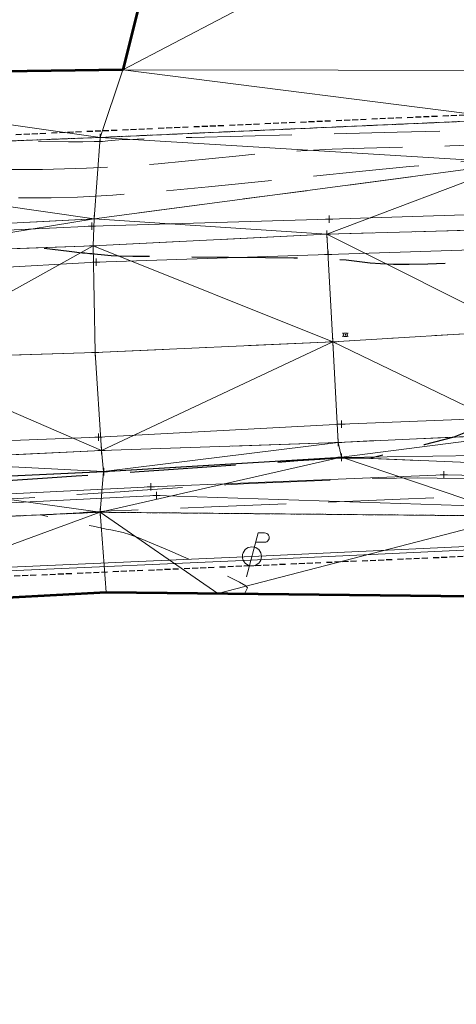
# Model space of a CAD drawing. Extents: x 2312693 to 2320081, y 680305 to 681656.
# Tile 14 of 37: x 2316861 to 2316921, y 680994 to 681128. Entities that reach past the tile are written whole.
import ezdxf

# ---------------------------------------------------------------- set-up
doc = ezdxf.new("R2010")
doc.units = 0
doc.header["$MEASUREMENT"] = 0
for name, pattern in [('CENTER LINE DOUBLE SOLID', [0]), ('DGN Style 2', [14.384927, 8.630956, -5.753971]), ('DGN Style 3', [20.138898, 14.384927, -5.753971]), ('DGN Style 4', [23.030268, 11.507942, -5.753971, 0.014385, -5.753971]), ('foex', [0]), ('gasex', [0]), ('grltex', [0]), ('grrtex', [0]), ('ohelecex', [0]), ('ohteleex', [0]), ('rowex', [4.85, 0.8, -0.375, -0.375, 0.8, -0.3, 0.8, -0.3, 0.8, -0.3]), ('stream', [1.4, 0.7, -0.1, 0.1, -0.1, 0.1, -0.1, 0.1, -0.1])]:
    doc.linetypes.add(name, pattern=pattern)
for name, color, linetype, lineweight in [('DT_X_Contour_Major', 132, 'DGN Style 3', 30), ('DT_X_Contour_Minor', 136, 'DGN Style 3', 0), ('DT_X_Terrain_Ground_Line', 92, 'DGN Style 3', 13), ('DT_X_Triangles', 91, 'Continuous', 0), ('HY_X_Water_Edge', 133, 'stream', 0), ('PM_X_Cells', 7, 'Continuous', 0), ('PM_X_Cells (Construction)', 7, 'Continuous', 0), ('PM_X_CL_Double_Solid', 40, 'CENTER LINE DOUBLE SOLID', 0), ('PM_X_Transverse_Line', 7, 'Continuous', 0), ('PV_X_COP', 4, 'DGN Style 4', 0), ('PV_X_EOP', 7, 'DGN Style 3', 0), ('RD_X_GR_Lt', 97, 'grltex', 0), ('RD_X_GR_Rt', 97, 'grrtex', 0), ('RW_X_Fee_RW', 6, 'rowex', 30), ('SV_X_Top_of_Bank', 97, 'DGN Style 2', 0), ('UT_X_Electric_Cells', 1, 'Continuous', 0), ('UT_X_FO', 30, 'foex', 0), ('UT_X_Gas', 40, 'gasex', 0), ('UT_X_Overhead_Electric', 1, 'ohelecex', 0), ('UT_X_Overhead_Telecom', 30, 'ohteleex', 0)]:
    doc.layers.add(name, color=color, linetype=linetype, lineweight=lineweight)
doc.layers.add('SV_X_Shot_Marker (Construction)', color=40, linetype='Continuous', lineweight=0, transparency=0.5)
doc.layers.add('SV_X_Terrain_Boundary', color=7, linetype='Continuous', lineweight=53, plot=False)

# ---------------------------------------------------------------- blocks, each defined once
blk = doc.blocks.new('PMRM1_7')
at = {"layer": 'PM_X_Cells', "color": 52, "linetype": 'Continuous', "lineweight": 0}
for p, q in [((-0.39, 0.24), (-0.29, 0.24)), ((-0.22, 0.24), (-0.12, 0.24)), ((-0.05, 0.24), (0.05, 0.24)), ((0.12, 0.24), (0.22, 0.24)), ((0.29, 0.24), (0.39, 0.24)), ((-0.39, -0.24), (-0.29, -0.24)), ((-0.22, -0.24), (-0.12, -0.24)), ((-0.05, -0.24), (0.05, -0.24)), ((0.12, -0.24), (0.22, -0.24)), ((0.29, -0.24), (0.39, -0.24))]:
    blk.add_line(p, q, dxfattribs=at)
at = {"layer": 'PM_X_Cells', "color": 52, "linetype": 'Continuous', "lineweight": 0, "extrusion": (0, 0, -1)}
for start, end in [(121.9738, 137.9153), (145.1793, 161.1122), (168.3798, 191.6096), (222.0795, 238.0262), (198.8889, 214.8218)]:
    blk.add_arc((0.54, 0), 0.288, start, end, dxfattribs=at)
at = {"layer": 'PM_X_Cells', "color": 52, "linetype": 'Continuous', "lineweight": 0}
for start, end in [(168.3816, 191.6091), (145.1782, 161.1098), (121.9738, 137.9163), (198.8872, 214.8207), (222.0817, 238.0262)]:
    blk.add_arc((0.54, 0), 0.288, start, end, dxfattribs=at)
at = {"layer": 'PM_X_Cells (Construction)', "color": 52, "linetype": 'Continuous', "lineweight": 30}
blk.add_point((0, 0), dxfattribs=at)
blk = doc.blocks.new('SVPT_269')
at = {"layer": 'SV_X_Shot_Marker (Construction)', "transparency": 33554495}
for p, q in [((-0.025, 0), (0.025, 0)), ((0, 0.025), (0, -0.025))]:
    blk.add_line(p, q, dxfattribs=at)
blk.add_point((0, 0), dxfattribs=at)
blk = doc.blocks.new('SVPT_270')
at = {"layer": 'SV_X_Shot_Marker (Construction)', "transparency": 33554495}
for p, q in [((-0.025, 0), (0.025, 0)), ((0, 0.025), (0, -0.025))]:
    blk.add_line(p, q, dxfattribs=at)
blk.add_point((0, 0), dxfattribs=at)
blk = doc.blocks.new('SVPT_271')
at = {"layer": 'SV_X_Shot_Marker (Construction)', "transparency": 33554495}
for p, q in [((-0.025, 0), (0.025, 0)), ((0, 0.025), (0, -0.025))]:
    blk.add_line(p, q, dxfattribs=at)
blk.add_point((0, 0), dxfattribs=at)
blk = doc.blocks.new('SVPT_272')
at = {"layer": 'SV_X_Shot_Marker (Construction)', "transparency": 33554495}
for p, q in [((-0.025, 0), (0.025, 0)), ((0, 0.025), (0, -0.025))]:
    blk.add_line(p, q, dxfattribs=at)
blk.add_point((0, 0), dxfattribs=at)
blk = doc.blocks.new('SVPT_273')
at = {"layer": 'SV_X_Shot_Marker (Construction)', "transparency": 33554495}
for p, q in [((-0.025, 0), (0.025, 0)), ((0, 0.025), (0, -0.025))]:
    blk.add_line(p, q, dxfattribs=at)
blk.add_point((0, 0), dxfattribs=at)
blk = doc.blocks.new('SVPT_274')
at = {"layer": 'SV_X_Shot_Marker (Construction)', "transparency": 33554495}
for p, q in [((-0.025, 0), (0.025, 0)), ((0, 0.025), (0, -0.025))]:
    blk.add_line(p, q, dxfattribs=at)
blk.add_point((0, 0), dxfattribs=at)
blk = doc.blocks.new('SVPT_275')
at = {"layer": 'SV_X_Shot_Marker (Construction)', "transparency": 33554495}
for p, q in [((-0.025, 0), (0.025, 0)), ((0, 0.025), (0, -0.025))]:
    blk.add_line(p, q, dxfattribs=at)
blk.add_point((0, 0), dxfattribs=at)
blk = doc.blocks.new('SVPT_276')
at = {"layer": 'SV_X_Shot_Marker (Construction)', "transparency": 33554495}
for p, q in [((-0.025, 0), (0.025, 0)), ((0, 0.025), (0, -0.025))]:
    blk.add_line(p, q, dxfattribs=at)
blk.add_point((0, 0), dxfattribs=at)
blk = doc.blocks.new('SVPT_277')
at = {"layer": 'SV_X_Shot_Marker (Construction)', "transparency": 33554495}
for p, q in [((-0.025, 0), (0.025, 0)), ((0, 0.025), (0, -0.025))]:
    blk.add_line(p, q, dxfattribs=at)
blk.add_point((0, 0), dxfattribs=at)
blk = doc.blocks.new('SVPT_278')
at = {"layer": 'SV_X_Shot_Marker (Construction)', "transparency": 33554495}
for p, q in [((-0.025, 0), (0.025, 0)), ((0, 0.025), (0, -0.025))]:
    blk.add_line(p, q, dxfattribs=at)
blk.add_point((0, 0), dxfattribs=at)
blk = doc.blocks.new('SVPT_279')
at = {"layer": 'SV_X_Shot_Marker (Construction)', "transparency": 33554495}
for p, q in [((-0.025, 0), (0.025, 0)), ((0, 0.025), (0, -0.025))]:
    blk.add_line(p, q, dxfattribs=at)
blk.add_point((0, 0), dxfattribs=at)
blk = doc.blocks.new('SVPT_280')
at = {"layer": 'SV_X_Shot_Marker (Construction)', "transparency": 33554495}
for p, q in [((-0.025, 0), (0.025, 0)), ((0, 0.025), (0, -0.025))]:
    blk.add_line(p, q, dxfattribs=at)
blk.add_point((0, 0), dxfattribs=at)
blk = doc.blocks.new('SVPT_337')
at = {"layer": 'SV_X_Shot_Marker (Construction)', "transparency": 33554495}
for p, q in [((-0.025, 0), (0.025, 0)), ((0, 0.025), (0, -0.025))]:
    blk.add_line(p, q, dxfattribs=at)
blk.add_point((0, 0), dxfattribs=at)
blk = doc.blocks.new('SVPT_348')
at = {"layer": 'SV_X_Shot_Marker (Construction)', "transparency": 33554495}
for p, q in [((-0.025, 0), (0.025, 0)), ((0, 0.025), (0, -0.025))]:
    blk.add_line(p, q, dxfattribs=at)
blk.add_point((0, 0), dxfattribs=at)
blk = doc.blocks.new('SVPT_349')
at = {"layer": 'SV_X_Shot_Marker (Construction)', "transparency": 33554495}
for p, q in [((-0.025, 0), (0.025, 0)), ((0, 0.025), (0, -0.025))]:
    blk.add_line(p, q, dxfattribs=at)
blk.add_point((0, 0), dxfattribs=at)
blk = doc.blocks.new('SVPT_350')
at = {"layer": 'SV_X_Shot_Marker (Construction)', "transparency": 33554495}
for p, q in [((-0.025, 0), (0.025, 0)), ((0, 0.025), (0, -0.025))]:
    blk.add_line(p, q, dxfattribs=at)
blk.add_point((0, 0), dxfattribs=at)
blk = doc.blocks.new('SVPT_351')
at = {"layer": 'SV_X_Shot_Marker (Construction)', "transparency": 33554495}
for p, q in [((-0.025, 0), (0.025, 0)), ((0, 0.025), (0, -0.025))]:
    blk.add_line(p, q, dxfattribs=at)
blk.add_point((0, 0), dxfattribs=at)
blk = doc.blocks.new('SVPT_352')
at = {"layer": 'SV_X_Shot_Marker (Construction)', "transparency": 33554495}
for p, q in [((-0.025, 0), (0.025, 0)), ((0, 0.025), (0, -0.025))]:
    blk.add_line(p, q, dxfattribs=at)
blk.add_point((0, 0), dxfattribs=at)
blk = doc.blocks.new('SVPT_353')
at = {"layer": 'SV_X_Shot_Marker (Construction)', "transparency": 33554495}
for p, q in [((-0.025, 0), (0.025, 0)), ((0, 0.025), (0, -0.025))]:
    blk.add_line(p, q, dxfattribs=at)
blk.add_point((0, 0), dxfattribs=at)
blk = doc.blocks.new('SVPT_354')
at = {"layer": 'SV_X_Shot_Marker (Construction)', "transparency": 33554495}
for p, q in [((-0.025, 0), (0.025, 0)), ((0, 0.025), (0, -0.025))]:
    blk.add_line(p, q, dxfattribs=at)
blk.add_point((0, 0), dxfattribs=at)
blk = doc.blocks.new('SVPT_412')
at = {"layer": 'SV_X_Shot_Marker (Construction)', "transparency": 33554495}
for p, q in [((-0.025, 0), (0.025, 0)), ((0, 0.025), (0, -0.025))]:
    blk.add_line(p, q, dxfattribs=at)
blk.add_point((0, 0), dxfattribs=at)
blk = doc.blocks.new('PP_3')
at = {"layer": 'UT_X_Electric_Cells', "color": 1, "linetype": 'Continuous', "lineweight": 0}
for p, q in [((0.0428, 0.16), (-0.0375, -0.14)), ((0.0428, 0.16), (0.0853, 0.16)), ((0.0258, 0.0963), (0.0853, 0.0963))]:
    blk.add_line(p, q, dxfattribs=at)
blk.add_circle((0, 0), 0.065, dxfattribs=at)
at = {"layer": 'UT_X_Electric_Cells', "color": 1, "linetype": 'Continuous', "lineweight": 0, "extrusion": (0, 0, -1)}
blk.add_arc((-0.086, 0.1281), 0.0319, 88.8767, 271.1233, dxfattribs=at)
blk = doc.blocks.new('*U658', base_point=(2316970.99, 681325.16, 1161.56))
at = {"layer": 'DT_X_Contour_Major', "elevation": 1155, "flags": 128}
blk.add_lwpolyline([(2316737.14, 681114.73), (2316735.85, 681112.19), (2316735.59, 681111.6), (2316735.35, 681110.89), (2316735.13, 681110.08), (2316734.94, 681109.17), (2316734.47, 681106.58), (2316734.38, 681105.73), (2316734.49, 681105.11), (2316734.78, 681104.73), (2316735.26, 681104.59), (2316737.95, 681104.48), (2316743.87, 681103.68), (2316745.14, 681103.52), (2316746.4, 681103.35), (2316747.65, 681103.18), (2316748.9, 681103.02), (2316752.21, 681102.59), (2316753.61, 681102.41), (2316755.31, 681102.21), (2316757.33, 681101.98), (2316759.66, 681101.73), (2316766.29, 681101.02), (2316768.51, 681100.77), (2316770.19, 681100.58), (2316771.33, 681100.44), (2316771.93, 681100.35), (2316772.82, 681100.18), (2316773.41, 681100.11), (2316774.52, 681100.03), (2316776.15, 681099.95), (2316778.3, 681099.85), (2316784.71, 681099.57), (2316787.22, 681099.48), (2316789.93, 681099.42), (2316792.85, 681099.38), (2316795.98, 681099.37), (2316804.58, 681099.38), (2316808, 681099.39), (2316811.8, 681099.42), (2316815.97, 681099.46), (2316820.52, 681099.51), (2316842.66, 681099.8), (2316848.95, 681098.58), (2316850.37, 681098.34), (2316851.92, 681098.14), (2316853.61, 681097.98), (2316855.44, 681097.85), (2316864.28, 681097.36), (2316868.05, 681096.88), (2316868.78, 681096.79), (2316869.38, 681096.72), (2316869.84, 681096.67), (2316870.16, 681096.64), (2316870.84, 681096.59), (2316871.12, 681096.56), (2316871.47, 681096.53), (2316871.89, 681096.49), (2316872.38, 681096.45), (2316873.77, 681096.31), (2316874.76, 681096.26), (2316876.68, 681096.22), (2316879.55, 681096.18), (2316883.35, 681096.14), (2316894.75, 681096.04), (2316898.64, 681096), (2316901.77, 681095.92), (2316904.13, 681095.82), (2316905.74, 681095.69), (2316908.99, 681095.31), (2316910.4, 681095.19), (2316912.18, 681095.13), (2316914.32, 681095.12), (2316916.84, 681095.17), (2316924.04, 681095.38), (2316926.89, 681095.29), (2316930.05, 681094.84), (2316933.51, 681094.06), (2316937.28, 681092.92), (2316955.56, 681086.83), (2316948.29, 681081.57), (2316946.64, 681080.51), (2316944.8, 681079.57), (2316942.77, 681078.75), (2316940.55, 681078.06), (2316934.38, 681076.38), (2316932.28, 681075.8), (2316930.63, 681075.34), (2316929.42, 681074.98), (2316928.65, 681074.73), (2316927.18, 681074.22), (2316926.59, 681074.01), (2316925.93, 681073.77), (2316925.19, 681073.48), (2316924.37, 681073.16), (2316920.4, 681071.57), (2316916.36, 681070.5), (2316915.49, 681070.28), (2316914.63, 681070.06), (2316913.77, 681069.84), (2316912.91, 681069.63), (2316908.92, 681068.66), (2316906.43, 681068.71), (2316905.95, 681068.72), (2316905.57, 681068.72), (2316905.29, 681068.72), (2316905.12, 681068.72), (2316904.79, 681068.71), (2316904.08, 681068.66), (2316902.21, 681068.53), (2316899.17, 681068.32), (2316894.97, 681068.03), (2316882.22, 681067.15), (2316877.56, 681066.83), (2316873.15, 681066.52), (2316868.99, 681066.25), (2316865.07, 681065.99), (2316854.95, 681065.32), (2316851.43, 681065.09), (2316848.47, 681064.91), (2316846.07, 681064.76), (2316844.22, 681064.65), (2316840.03, 681064.41), (2316838.19, 681064.3), (2316835.79, 681064.16), (2316832.85, 681064), (2316829.37, 681063.79), (2316819.33, 681063.21), (2316815.73, 681063.01), (2316812.46, 681062.82), (2316809.51, 681062.64), (2316806.88, 681062.49), (2316800.32, 681062.1), (2316797.55, 681061.86), (2316794.16, 681061.44), (2316790.14, 681060.83), (2316785.51, 681060.04), (2316772.32, 681057.68), (2316767.86, 681056.89), (2316764.37, 681056.27), (2316761.86, 681055.83), (2316760.33, 681055.58), (2316756.57, 681054.97), (2316755.74, 681054.84), (2316755.05, 681054.73), (2316754.51, 681054.64), (2316752.32, 681054.28), (2316753.08, 681053.56), (2316753.18, 681053.21), (2316753.16, 681052.48), (2316753, 681051.38), (2316752.72, 681049.9), (2316751.12, 681042.08)], dxfattribs=at)
at = {"layer": 'DT_X_Contour_Minor', "flags": 128}
for points, elevation in [([(2316751.89, 681116.2), (2316751.67, 681115.76), (2316751.6, 681115.51), (2316751.47, 681114.93), (2316751.29, 681114.02), (2316751.06, 681112.78), (2316750.38, 681109.05), (2316750.22, 681107.82), (2316750.26, 681106.94), (2316750.5, 681106.4), (2316750.94, 681106.21), (2316753.43, 681106.1), (2316755.92, 681105.62), (2316757.16, 681105.5), (2316759.82, 681105.34), (2316763.88, 681105.13), (2316769.36, 681104.89), (2316785.86, 681104.18), (2316791.51, 681103.95), (2316796.1, 681103.78), (2316799.62, 681103.68), (2316802.08, 681103.65), (2316807.22, 681103.66), (2316809.66, 681103.67), (2316813.14, 681103.7), (2316817.64, 681103.75), (2316823.17, 681103.82), (2316839.3, 681104.03), (2316844.97, 681104.09), (2316849.89, 681104.14), (2316854.06, 681104.16), (2316857.47, 681104.16), (2316865.57, 681104.14), (2316869.19, 681104.23), (2316873.97, 681104.51), (2316879.92, 681104.99), (2316887.02, 681105.66), (2316907.53, 681107.72), (2316914.38, 681108.4), (2316919.51, 681108.89), (2316922.95, 681109.19), (2316924.69, 681109.31), (2316927.04, 681109.37), (2316927.92, 681109.41), (2316928.8, 681109.47), (2316929.67, 681109.57), (2316930.54, 681109.7), (2316934.56, 681110.35), (2316951.5, 681108.42), (2316954.83, 681108.07), (2316957.55, 681107.85), (2316959.68, 681107.75), (2316961.2, 681107.79), (2316964.45, 681108.05), (2316965.78, 681108.14), (2316967.32, 681108.21), (2316969.07, 681108.27), (2316971.03, 681108.31), (2316976.55, 681108.39), (2316978.69, 681108.42), (2316980.96, 681108.44), (2316983.36, 681108.45), (2316985.89, 681108.45), (2316992.83, 681108.43), (2316995.36, 681108.42), (2316997.75, 681108.41), (2317000.01, 681108.38), (2317002.13, 681108.35), (2317007.61, 681108.26), (2317009.5, 681108.27), (2317011.06, 681108.4), (2317012.29, 681108.62), (2317013.2, 681108.95), (2317016.65, 681110.74), (2317018.7, 681110), (2317019.19, 681109.85), (2317019.79, 681109.72), (2317020.49, 681109.62), (2317021.3, 681109.53), (2317023.59, 681109.34), (2317024.61, 681109.25), (2317025.93, 681109.14), (2317027.57, 681109), (2317029.51, 681108.83), (2317035.12, 681108.36), (2317037.39, 681108.22), (2317040.03, 681108.16), (2317043.02, 681108.17), (2317046.37, 681108.27), (2317055.77, 681108.63), (2317058.96, 681108.75), (2317061.45, 681108.83), (2317063.26, 681108.88), (2317064.38, 681108.89), (2317066.46, 681108.88), (2317067.54, 681108.9), (2317069.24, 681108.98), (2317071.53, 681109.11), (2317074.44, 681109.3), (2317083.01, 681109.88), (2317086.04, 681110.08), (2317088.71, 681110.25), (2317091.01, 681110.38), (2317092.95, 681110.47), (2317097.64, 681110.66), (2317099.55, 681110.75), (2317101.77, 681110.88), (2317104.29, 681111.05), (2317107.12, 681111.25), (2317115.07, 681111.83), (2317117.94, 681112.03), (2317120.58, 681112.21), (2317123, 681112.35), (2317125.2, 681112.47), (2317130.75, 681112.74), (2317133.22, 681112.87), (2317136.45, 681113.07), (2317140.45, 681113.33), (2317145.21, 681113.66), (2317158.93, 681114.62), (2317163.52, 681114.93), (2317167, 681115.16), (2317169.37, 681115.3), (2317170.63, 681115.36), (2317172.51, 681115.39), (2317173.26, 681115.41), (2317174.1, 681115.45), (2317175.03, 681115.52), (2317176.05, 681115.61), (2317178.88, 681115.88), (2317180.11, 681116.02), (2317181.67, 681116.22), (2317183.58, 681116.49), (2317185.81, 681116.82), (2317197.04, 681118.53), (2317189.8, 681119.42), (2317188.34, 681119.59), (2317187.06, 681119.71), (2317185.95, 681119.79), (2317185.03, 681119.82), (2317182.82, 681119.84), (2317181.52, 681119.86), (2317179.31, 681119.93), (2317176.19, 681120.03), (2317172.14, 681120.17), (2317160.12, 681120.58), (2317156.07, 681120.73), (2317152.95, 681120.86), (2317150.75, 681120.97), (2317149.48, 681121.07), (2317147.31, 681121.3), (2317146.11, 681121.39), (2317144.13, 681121.46), (2317141.36, 681121.51), (2317137.82, 681121.56), (2317127.32, 681121.67), (2317123.49, 681121.72), (2317119.89, 681121.79), (2317116.5, 681121.88), (2317113.33, 681122), (2317105.18, 681122.33), (2317101.99, 681122.45), (2317098.52, 681122.57), (2317094.78, 681122.69), (2317090.77, 681122.8), (2317079.7, 681123.09), (2317075.97, 681123.19), (2317073.09, 681123.25), (2317071.05, 681123.28), (2317069.85, 681123.28), (2317067.77, 681123.25), (2317067.07, 681123.26), (2317066.52, 681123.33), (2317066.12, 681123.44), (2317065.88, 681123.62), (2317065.12, 681124.54)], 1154), ([(2316786.92, 681118.8), (2316789.02, 681114.35), (2316789.39, 681113.45), (2316789.63, 681112.64), (2316789.72, 681111.93), (2316789.66, 681111.32), (2316789.07, 681108.7), (2316801.58, 681108.16), (2316804, 681108.06), (2316805.91, 681107.98), (2316807.31, 681107.94), (2316808.19, 681107.93), (2316809.86, 681107.93), (2316810.65, 681107.93), (2316811.78, 681107.94), (2316813.24, 681107.96), (2316815.04, 681107.98), (2316820.28, 681108.05), (2316822.89, 681108.07), (2316826.8, 681108.08), (2316832.01, 681108.07), (2316838.52, 681108.06), (2316857.61, 681107.99), (2316864.39, 681108.03), (2316870.41, 681108.17), (2316875.67, 681108.42), (2316880.17, 681108.78), (2316891.17, 681109.88), (2316895.33, 681110.26), (2316899.55, 681110.56), (2316903.84, 681110.78), (2316908.18, 681110.93), (2316919.86, 681111.22), (2316924.22, 681111.4), (2316928.56, 681111.73), (2316932.87, 681112.21), (2316937.16, 681112.84), (2316957.09, 681116.1), (2316957.92, 681116.01), (2316958.23, 681116), (2316958.77, 681116.02), (2316959.57, 681116.07), (2316960.61, 681116.15), (2316966.03, 681116.59), (2316972.84, 681116.77), (2316974.12, 681116.8), (2316975.04, 681116.83), (2316975.62, 681116.85), (2316975.83, 681116.85), (2316975.94, 681116.86), (2316976.58, 681116.82), (2316978.44, 681116.71), (2316981.52, 681116.51), (2316985.81, 681116.23), (2316998.88, 681115.39), (2317003.19, 681115.12), (2317006.33, 681114.94), (2317008.28, 681114.85), (2317009.05, 681114.86), (2317009.54, 681115.01), (2317009.81, 681115.02), (2317010.23, 681114.94), (2317010.81, 681114.78), (2317011.55, 681114.52), (2317013.75, 681113.72), (2317014.77, 681113.44), (2317016.21, 681113.17), (2317018.05, 681112.93), (2317020.31, 681112.71), (2317026.86, 681112.15), (2317029.16, 681111.96), (2317031.16, 681111.79), (2317032.84, 681111.65), (2317034.23, 681111.53), (2317037.5, 681111.25), (2317038.83, 681111.17), (2317040.37, 681111.13), (2317042.12, 681111.14), (2317044.08, 681111.2), (2317049.57, 681111.41), (2317051.69, 681111.48), (2317053.94, 681111.52), (2317056.31, 681111.54), (2317058.81, 681111.53), (2317065.62, 681111.48), (2317068.11, 681111.48), (2317070.44, 681111.51), (2317072.62, 681111.59), (2317074.65, 681111.7), (2317079.88, 681112.06), (2317082.11, 681112.2), (2317084.92, 681112.34), (2317088.28, 681112.5), (2317092.21, 681112.67), (2317103.44, 681113.14), (2317107.3, 681113.31), (2317110.45, 681113.46), (2317112.89, 681113.58), (2317114.62, 681113.69), (2317118.28, 681113.96), (2317119.61, 681114.06), (2317120.83, 681114.14), (2317121.95, 681114.2), (2317122.96, 681114.26), (2317125.52, 681114.38), (2317127.07, 681114.47), (2317129.79, 681114.65), (2317133.67, 681114.91), (2317138.73, 681115.26), (2317165.04, 681117.1), (2317143.95, 681117.83), (2317139.95, 681117.98), (2317136.99, 681118.09), (2317135.06, 681118.17), (2317134.17, 681118.23), (2317133.17, 681118.34), (2317132.61, 681118.37), (2317131.7, 681118.41), (2317130.42, 681118.43), (2317128.78, 681118.45), (2317123.94, 681118.5), (2317121.77, 681118.54), (2317118.92, 681118.63), (2317115.36, 681118.75), (2317111.11, 681118.92), (2317098.86, 681119.42), (2317094.52, 681119.59), (2317090.7, 681119.74), (2317087.39, 681119.85), (2317084.6, 681119.93), (2317077.86, 681120.11), (2317075.33, 681120.16), (2317072.78, 681120.19), (2317070.23, 681120.18), (2317067.66, 681120.15), (2317060.81, 681120.03), (2317058.49, 681120.07), (2317056.69, 681120.29), (2317055.39, 681120.68), (2317054.59, 681121.25), (2317052.08, 681124.31)], 1153), ([(2316847.21, 681121.17), (2316851.78, 681116.85), (2316852.72, 681115.98), (2316853.58, 681115.22), (2316854.35, 681114.58), (2316855.04, 681114.05), (2316858.05, 681111.82), (2316867.96, 681111.79), (2316869.88, 681111.79), (2316871.42, 681111.81), (2316872.57, 681111.84), (2316873.32, 681111.89), (2316874.81, 681112.04), (2316876.29, 681112.11), (2316879.59, 681112.22), (2316884.72, 681112.37), (2316891.68, 681112.55), (2316912.68, 681113.07), (2316919.8, 681113.28), (2316925.42, 681113.52), (2316929.54, 681113.78), (2316932.15, 681114.08), (2316937.13, 681114.89), (2316939.11, 681115.18), (2316941.34, 681115.46), (2316943.8, 681115.7), (2316946.49, 681115.93), (2316954, 681116.49), (2316956.73, 681116.69), (2316959.29, 681116.84), (2316961.67, 681116.96), (2316963.88, 681117.03), (2316969.53, 681117.18), (2316971.46, 681117.24), (2316973.02, 681117.29), (2316974.2, 681117.34), (2316975.01, 681117.39), (2316976.68, 681117.51), (2316977.72, 681117.52), (2316979.57, 681117.46), (2316982.25, 681117.32), (2316985.76, 681117.1), (2316996.2, 681116.42), (2316999.72, 681116.23), (2317002.44, 681116.16), (2317004.37, 681116.2), (2317005.5, 681116.36), (2317007.47, 681116.95), (2317008.15, 681117.13), (2317008.74, 681117.22), (2317009.23, 681117.23), (2317009.62, 681117.15), (2317010.53, 681116.82), (2317011.33, 681116.67), (2317013.07, 681116.46), (2317015.73, 681116.2), (2317019.32, 681115.89), (2317033.71, 681114.66), (2317036.38, 681114.44), (2317038.12, 681114.29), (2317038.94, 681114.22), (2317039.88, 681114.14), (2317040.27, 681114.12), (2317040.71, 681114.11), (2317041.22, 681114.11), (2317041.78, 681114.13), (2317043.37, 681114.19), (2317044.43, 681114.2), (2317046.43, 681114.21), (2317049.36, 681114.19), (2317053.23, 681114.17), (2317064.79, 681114.08), (2317068.67, 681114.05), (2317071.64, 681114.05), (2317073.71, 681114.07), (2317074.87, 681114.1), (2317076.74, 681114.23), (2317077.99, 681114.3), (2317080.31, 681114.41), (2317083.72, 681114.56), (2317088.21, 681114.75), (2317111.69, 681115.72), (2317089.69, 681116.63), (2317085.45, 681116.8), (2317082.16, 681116.93), (2317079.83, 681117.02), (2317078.44, 681117.06), (2317076.02, 681117.12), (2317074.68, 681117.14), (2317072.47, 681117.12), (2317069.41, 681117.08), (2317065.48, 681117.02), (2317053.85, 681116.81), (2317049.92, 681116.88), (2317046.85, 681117.24), (2317044.65, 681117.91), (2317043.3, 681118.88), (2317039.04, 681124.07)], 1152), ([(2317151.38, 681061.71), (2317151.79, 681061.91), (2317151.88, 681062.15), (2317152, 681062.79), (2317152.13, 681063.83), (2317152.27, 681065.27), (2317152.99, 681072.91), (2317152.99, 681072.91), (2317152.99, 681072.91), (2317140.63, 681073.39), (2317124.14, 681074.04), (2317118.42, 681074.26), (2317113.64, 681074.42), (2317109.78, 681074.52), (2317106.86, 681074.56), (2317100.31, 681074.6), (2317097.74, 681074.62), (2317094.96, 681074.62), (2317091.95, 681074.61), (2317088.73, 681074.6), (2317079.85, 681074.55), (2317076.79, 681074.53), (2317074.26, 681074.49), (2317072.28, 681074.44), (2317070.83, 681074.38), (2317067.68, 681074.19), (2317066.21, 681074.12), (2317064.15, 681074.05), (2317061.5, 681073.98), (2317058.28, 681073.92), (2317041.84, 681073.61), (2317040.84, 681074.17), (2317040.6, 681074.26), (2317040.31, 681074.29), (2317039.97, 681074.26), (2317039.59, 681074.18), (2317038.5, 681073.88), (2317037.69, 681073.73), (2317036.07, 681073.53), (2317033.65, 681073.26), (2317030.42, 681072.92), (2317020.74, 681071.96), (2317017.53, 681071.63), (2317015.19, 681071.38), (2317013.71, 681071.21), (2317013.08, 681071.11), (2317012.56, 681070.94), (2317012.33, 681070.88), (2317012.06, 681070.81), (2317011.73, 681070.73), (2317011.35, 681070.66), (2317009.45, 681070.28), (2316995.31, 681068.53), (2316992.6, 681068.19), (2316990.53, 681067.93), (2316989.11, 681067.74), (2316988.34, 681067.64), (2316987.14, 681067.45), (2316986.67, 681067.38), (2316986.18, 681067.33), (2316985.65, 681067.28), (2316985.1, 681067.24), (2316983.58, 681067.16), (2316982.66, 681067.1), (2316981.05, 681067), (2316978.75, 681066.85), (2316975.76, 681066.65), (2316966.85, 681066.05), (2316963.61, 681065.83), (2316960.58, 681065.63), (2316957.74, 681065.44), (2316955.12, 681065.26), (2316948.39, 681064.8), (2316945.92, 681064.67), (2316943.57, 681064.64), (2316941.34, 681064.7), (2316939.23, 681064.85), (2316933.74, 681065.38), (2316931.63, 681065.56), (2316929.42, 681065.7), (2316927.11, 681065.81), (2316924.7, 681065.87), (2316918.14, 681066), (2316915.52, 681066.02), (2316912.61, 681065.99), (2316909.39, 681065.92), (2316905.87, 681065.79), (2316896.09, 681065.39), (2316892.58, 681065.24), (2316889.37, 681065.09), (2316886.46, 681064.92), (2316883.87, 681064.76), (2316877.35, 681064.3), (2316874.97, 681064.14), (2316872.72, 681063.99), (2316870.59, 681063.84), (2316868.59, 681063.71), (2316863.43, 681063.37), (2316861.03, 681063.22), (2316857.73, 681063.02), (2316853.51, 681062.78), (2316848.37, 681062.48), (2316833.47, 681061.63), (2316828.39, 681061.34), (2316824.31, 681061.1), (2316821.23, 681060.93), (2316819.15, 681060.81), (2316814.96, 681060.57), (2316813.45, 681060.48), (2316812.09, 681060.4), (2316810.85, 681060.33), (2316809.76, 681060.26), (2316807.01, 681060.1), (2316805.76, 681059.99), (2316804.05, 681059.76), (2316801.89, 681059.42), (2316799.28, 681058.96), (2316786.01, 681056.59), (2316783.93, 681051.91), (2316783.79, 681050.96), (2316784.27, 681050.1), (2316785.37, 681049.35), (2316787.08, 681048.68), (2316796.52, 681045.82)], 1154), ([(2317104.11, 681060.37), (2317114.05, 681065.16), (2317115.92, 681066.14), (2317117.27, 681067.02), (2317118.11, 681067.8), (2317118.43, 681068.48), (2317118.71, 681071.46), (2317107.48, 681071.9), (2317105.25, 681071.98), (2317103.39, 681072.04), (2317101.89, 681072.08), (2317100.75, 681072.1), (2317098.2, 681072.12), (2317097.21, 681072.12), (2317096.12, 681072.12), (2317094.95, 681072.12), (2317093.7, 681072.12), (2317090.24, 681072.1), (2317088.48, 681072.05), (2317085.77, 681071.94), (2317082.13, 681071.74), (2317077.55, 681071.48), (2317064.08, 681070.67), (2317059.41, 681070.4), (2317055.53, 681070.2), (2317052.42, 681070.06), (2317050.09, 681069.99), (2317044.91, 681069.9), (2317042.95, 681069.84), (2317040.95, 681069.73), (2317038.91, 681069.58), (2317036.83, 681069.38), (2317031.23, 681068.79), (2317029.08, 681068.54), (2317026.84, 681068.23), (2317024.51, 681067.87), (2317022.08, 681067.46), (2317015.48, 681066.27), (2317013.31, 681065.88), (2317011.76, 681065.6), (2317010.81, 681065.44), (2317010.48, 681065.38), (2317010.42, 681065.37), (2317010.4, 681065.36), (2317010.36, 681065.36), (2317010.33, 681065.35), (2317010.29, 681065.34), (2317010.08, 681065.31), (2316994.85, 681062.93), (2316991.47, 681062.46), (2316987.85, 681062.05), (2316984, 681061.72), (2316979.92, 681061.45), (2316968.73, 681060.82), (2316965.06, 681060.62), (2316962.42, 681060.47), (2316960.83, 681060.38), (2316960.27, 681060.35), (2316960.1, 681060.34), (2316960.07, 681060.34), (2316960, 681060.33), (2316959.41, 681060.39), (2316957.66, 681060.55), (2316954.78, 681060.83), (2316950.75, 681061.22), (2316938.47, 681062.41), (2316934.29, 681062.8), (2316930.95, 681063.09), (2316928.45, 681063.27), (2316926.8, 681063.34), (2316923.52, 681063.41), (2316921.54, 681063.39), (2316918.07, 681063.3), (2316913.1, 681063.12), (2316906.63, 681062.87), (2316887.4, 681062.08), (2316881.07, 681061.82), (2316876.52, 681061.64), (2316873.75, 681061.52), (2316872.76, 681061.48), (2316872.49, 681061.46), (2316872.39, 681061.45), (2316872.29, 681061.45), (2316872.2, 681061.44), (2316871.9, 681061.42), (2316871.69, 681061.41), (2316871.21, 681061.38), (2316870.46, 681061.34), (2316869.45, 681061.28), (2316864.11, 681060.98), (2316867.29, 681060.3), (2316868.59, 681060.02), (2316869.2, 681059.89), (2316869.78, 681059.77), (2316871.29, 681059.44), (2316871.87, 681059.32), (2316872.46, 681059.19), (2316873.07, 681059.06), (2316873.7, 681058.93), (2316875.4, 681058.57), (2316876.25, 681058.32), (2316877.54, 681057.84), (2316879.26, 681057.15), (2316881.41, 681056.22), (2316887.73, 681053.46), (2316889.79, 681052.53), (2316891.24, 681051.82), (2316892.07, 681051.32), (2316892.29, 681051.05), (2316891.88, 681050.25)], 1153)]:
    blk.add_lwpolyline(points, dxfattribs=dict(at, elevation=elevation))
at = {"layer": 'DT_X_Triangles'}
mesh = blk.add_polyface(dxfattribs=at)
corners = [(2316878.86, 681258.23, 1150.78), (2316894.16, 681342.07, 1150.73), (2316873.83, 681280.94, 1151.17), (2316951.72, 681161.56, 1151.73), (2316896.57, 681206.55, 1151.22), (2316875.35, 681121.56, 1151.71), (2316899.57, 681281.91, 1150.28), (2316908.1, 681214.61, 1150.49), (2316888.6, 681214.29, 1151.17), (2316908.97, 681342.6, 1148.83), (2316951.14, 681427.41, 1149.84), (2316967, 681486.08, 1149.37), (2316917.87, 681368.37, 1152.97), (2316910.31, 681281.64, 1149.2), (2316927.1, 681215.08, 1148.91), (2316933.58, 681369.89, 1144.58), (2316914.24, 681341.71, 1150.65), (2316921.19, 681280.26, 1149.7), (2316932.48, 681220.46, 1150.22), (2316926.21, 681344.13, 1150.84), (2316937.75, 681397.93, 1149.51), (2316932.87, 681344.27, 1150.97), (2316929.21, 681342.61, 1149.37), (2316969.62, 681258.85, 1150.98), (2316942.61, 681213.63, 1150.76), (2316941.73, 681357.99, 1153.04), (2316965.19, 681164.13, 1148.5), (2316942.64, 681397.35, 1147.54), (2316951.33, 681393.38, 1150.1), (2316955.51, 681137.77, 1151.06), (2316933.95, 681121.49, 1151.04), (2316951.51, 681214.66, 1150.67), (2316970.86, 681169.28, 1151.29), (2316964.22, 681419.14, 1149.88), (2316957.3, 681424.98, 1147.63)]
mesh.append_faces([[corners[k] for k in face] for face in [(0, 1, 2), (3, 4, 5), (6, 1, 0), (7, 6, 0), (4, 7, 0), (8, 4, 0), (6, 9, 1), (10, 11, 1), (12, 10, 1), (9, 12, 1), (3, 7, 4), (13, 9, 6), (7, 13, 6), (14, 13, 7), (3, 14, 7), (15, 12, 9), (16, 15, 9), (13, 16, 9), (17, 16, 13), (18, 17, 13), (14, 18, 13), (17, 19, 16), (19, 15, 16), (20, 10, 12), (15, 20, 12), (21, 22, 17), (23, 21, 17), (24, 23, 17), (18, 24, 17), (22, 19, 17), (25, 15, 19), (21, 25, 19), (22, 21, 19), (24, 18, 14), (26, 24, 14), (3, 26, 14), (23, 25, 21), (27, 20, 15), (28, 27, 15), (25, 28, 15), (29, 3, 30), (27, 10, 20), (31, 23, 24), (32, 31, 24), (26, 32, 24), (33, 34, 27), (28, 33, 27), (34, 10, 27), (34, 11, 10), (29, 26, 3)]])
mesh = blk.add_polyface(dxfattribs=at)
corners = [(2316636.15, 681102.93, 1162.84), (2316648.02, 681106.83, 1160.6), (2316620.73, 681101.1, 1164.35), (2316648.07, 681099.87, 1160.33), (2316637.9, 681092.61, 1162.6), (2316666.62, 681094.12, 1160.72), (2316698.45, 681100.99, 1157.26), (2316699.22, 681110.94, 1157.57), (2316691.52, 681095.14, 1159.17), (2316724.39, 681095.53, 1157.77), (2316698.28, 681089.91, 1159.3), (2316753.48, 681105.85, 1154.11), (2316754.94, 681116.5, 1153.79), (2316753.35, 681106.61, 1153.78), (2316756.72, 681096.28, 1156.48), (2316756.26, 681092.37, 1156.8), (2316811.13, 681109.98, 1152.52), (2316783.98, 681096.64, 1155.64), (2316813.44, 681120.71, 1152.34), (2316783.87, 681094.1, 1155.97), (2316810.2, 681095.24, 1155.49), (2316811.03, 681098.16, 1155.29), (2316842.62, 681096.59, 1155.12), (2316871.44, 681101.3, 1154.74), (2316872.25, 681112.38, 1151.84), (2316875.35, 681121.56, 1151.71), (2316871.32, 681097.6, 1154.96), (2316903.11, 681099.2, 1154.91), (2316903.95, 681084.55, 1155.33), (2316928.86, 681108.9, 1154.25), (2316928.29, 681114.85, 1151.32), (2316933.95, 681121.49, 1151.04), (2316951.72, 681161.56, 1151.73), (2316929.52, 681099.95, 1154.91), (2316929.28, 681086.08, 1155.2), (2316958.26, 681116.4, 1152.95), (2316965.6, 681119.15, 1147.89), (2316959.14, 681100.85, 1154.81), (2316959.83, 681086.95, 1154.97), (2316955.51, 681137.77, 1151.06)]
mesh.append_faces([[corners[k] for k in face] for face in [(0, 1, 2), (3, 1, 0), (4, 3, 0), (5, 3, 4), (6, 7, 1), (3, 6, 1), (5, 6, 3), (8, 6, 5), (9, 6, 8), (10, 9, 8), (9, 11, 6), (12, 7, 6), (13, 12, 6), (11, 13, 6), (14, 11, 9), (15, 14, 9), (16, 12, 13), (17, 16, 13), (11, 17, 13), (14, 17, 11), (16, 18, 12), (19, 14, 15), (19, 17, 14), (20, 17, 19), (21, 16, 17), (20, 21, 17), (22, 21, 20), (22, 23, 21), (23, 16, 21), (24, 18, 16), (23, 24, 16), (24, 25, 18), (26, 23, 22), (27, 23, 26), (28, 27, 26), (27, 29, 23), (29, 24, 23), (30, 25, 24), (29, 30, 24), (31, 32, 25), (30, 31, 25), (33, 29, 27), (34, 33, 27), (29, 35, 30), (36, 31, 30), (35, 36, 30), (37, 35, 29), (33, 37, 29), (38, 37, 33), (36, 39, 31)]])
mesh = blk.add_polyface(dxfattribs=at)
corners = [(2316811.35, 681067.02, 1155.76), (2316810.87, 681080.9, 1155.89), (2316785.6, 681079.05, 1156.33), (2316811.8, 681063.75, 1155.41), (2316785.85, 681063.64, 1156), (2316811.82, 681058.67, 1153.28), (2316842.62, 681096.59, 1155.12), (2316810.2, 681095.24, 1155.49), (2316843.64, 681082.24, 1155.61), (2316843.39, 681068.37, 1155.42), (2316842.6, 681065.49, 1155.39), (2316872.27, 681061.34, 1152.96), (2316837.36, 681048.56, 1153.38), (2316812.17, 681047.21, 1153.75), (2316873.06, 681050.46, 1153.18), (2316872.69, 681066.87, 1155.15), (2316871.32, 681097.6, 1154.96), (2316872.43, 681069.74, 1155.34), (2316871.56, 681083.08, 1155.5), (2316903.95, 681084.55, 1155.33), (2316888.25, 681050.29, 1153.12), (2316928.9, 681060.82, 1152), (2316905.09, 681068.82, 1155.04), (2316904.65, 681070.86, 1155.09), (2316931.06, 681049.81, 1151.75), (2316929.28, 681086.08, 1155.2), (2316903.11, 681099.2, 1154.91), (2316929.88, 681072, 1154.94), (2316929.92, 681067.78, 1154.81), (2316960.12, 681060.29, 1152.99), (2316959.46, 681057.03, 1151.34), (2316959.71, 681073.15, 1154.82), (2316959.83, 681086.95, 1154.97), (2316929.52, 681099.95, 1154.91), (2316960.2, 681068.89, 1154.62), (2316964.22, 681047.57, 1150.43), (2316959.02, 681052.96, 1150.41), (2316964.94, 681017.94, 1150.78), (2316962.22, 680999.14, 1153.86)]
mesh.append_faces([[corners[k] for k in face] for face in [(0, 1, 2), (3, 0, 4), (5, 3, 4), (1, 6, 7), (8, 6, 1), (9, 8, 1), (0, 9, 1), (10, 9, 0), (3, 10, 0), (5, 10, 3), (11, 10, 5), (12, 11, 5), (13, 12, 5), (14, 11, 12), (11, 15, 10), (15, 9, 10), (8, 16, 6), (15, 17, 9), (17, 8, 9), (18, 16, 8), (17, 18, 8), (18, 19, 16), (17, 19, 18), (20, 21, 11), (14, 20, 11), (22, 15, 11), (21, 22, 11), (23, 19, 17), (15, 23, 17), (22, 23, 15), (24, 21, 20), (19, 25, 26), (27, 25, 19), (23, 27, 19), (22, 27, 23), (28, 27, 22), (21, 28, 22), (29, 28, 21), (30, 29, 21), (24, 30, 21), (31, 32, 25), (27, 31, 25), (32, 33, 25), (28, 31, 27), (29, 34, 28), (34, 31, 28), (35, 36, 24), (37, 35, 24), (38, 37, 24), (36, 30, 24)]])
blk = doc.blocks.new('SVPT_590')
at = {"layer": 'SV_X_Shot_Marker (Construction)', "transparency": 33554495}
for p, q in [((-0.025, 0), (0.025, 0)), ((0, 0.025), (0, -0.025))]:
    blk.add_line(p, q, dxfattribs=at)
blk.add_point((0, 0), dxfattribs=at)
blk = doc.blocks.new('SVPT_591')
at = {"layer": 'SV_X_Shot_Marker (Construction)', "transparency": 33554495}
for p, q in [((-0.025, 0), (0.025, 0)), ((0, 0.025), (0, -0.025))]:
    blk.add_line(p, q, dxfattribs=at)
blk.add_point((0, 0), dxfattribs=at)
blk = doc.blocks.new('SVPT_592')
at = {"layer": 'SV_X_Shot_Marker (Construction)', "transparency": 33554495}
for p, q in [((-0.025, 0), (0.025, 0)), ((0, 0.025), (0, -0.025))]:
    blk.add_line(p, q, dxfattribs=at)
blk.add_point((0, 0), dxfattribs=at)

msp = doc.modelspace()

# ---------------------------------------------------------------- linework, layer by layer
at = {"layer": 'HY_X_Water_Edge'}
for points in [[(2316753.35, 681106.61, 1153.78), (2316811.13, 681109.98, 1152.52), (2316872.25, 681112.38, 1151.84), (2316928.29, 681114.85, 1151.32), (2316965.6, 681119.15, 1147.89), (2316985.54, 681120.55, 1148.03), (2317008.26, 681119.01, 1151.29), (2317040.85, 681115.31, 1151.59), (2317074.98, 681115.45, 1151.44)], [(2316757.55, 681054.3, 1154.79), (2316811.82, 681058.67, 1153.28), (2316872.27, 681061.34, 1152.96), (2316928.9, 681060.82, 1152)]]:
    msp.add_polyline3d(points, dxfattribs=at)
at = {"layer": 'PM_X_CL_Double_Solid'}
msp.add_polyline3d([(2317262.24, 681100.11, 1158.44), (2317231.5, 681098.69, 1157.61), (2317207.08, 681097.93, 1157.05), (2317179.5, 681096.21, 1156.53), (2317151.68, 681095.07, 1156.02), (2317121.35, 681093.88, 1155.51), (2317095.2, 681092.26, 1155.11), (2317068.52, 681091.29, 1154.8), (2317040.88, 681089.62, 1154.59), (2317012.8, 681088.94, 1154.72), (2316985.36, 681087.61, 1154.85), (2316959.83, 681086.95, 1154.97), (2316929.28, 681086.08, 1155.2), (2316903.95, 681084.55, 1155.33), (2316871.56, 681083.08, 1155.5), (2316843.64, 681082.24, 1155.61), (2316810.87, 681080.9, 1155.89), (2316785.6, 681079.05, 1156.33), (2316756.82, 681077.86, 1157.18), (2316727.8, 681076.91, 1158.26)], dxfattribs=at)
at = {"layer": 'PM_X_Transverse_Line'}
for points in [[(2317205.9, 681109.59, 1156.88), (2317179.5, 681107.77, 1156.39), (2317151.88, 681106.55, 1155.92), (2317121.31, 681105.37, 1155.47), (2317094.11, 681104.08, 1155.09), (2317068.38, 681103.06, 1154.74), (2317039.26, 681101.77, 1154.5), (2317012.44, 681100.62, 1154.57), (2316985.06, 681099.47, 1154.79), (2316959.29, 681098.39, 1154.87), (2316929.89, 681097.29, 1155), (2316903.3, 681096.43, 1155), (2316871.7, 681095.41, 1155.05), (2316842.72, 681093.77, 1155.22), (2316810.45, 681092.38, 1155.58), (2316784.23, 681091.42, 1156.05), (2316756.53, 681089.91, 1156.89), (2316725.37, 681088.87, 1158.1)], [(2317263.21, 681089.05, 1158.43), (2317230.97, 681087.81, 1157.57), (2317207.42, 681086.36, 1157.05), (2317179.5, 681085.18, 1156.42), (2317152.33, 681083.91, 1155.92), (2317121.92, 681082.28, 1155.39), (2317095.25, 681081.13, 1155), (2317068.99, 681079.71, 1154.49), (2317040.95, 681078.47, 1154.39), (2317012.91, 681077.22, 1154.29), (2316986.66, 681076.23, 1154.59), (2316959.43, 681075.12, 1154.85), (2316929.28, 681074.3, 1155), (2316905.1, 681073.32, 1155.17), (2316872.04, 681071.58, 1155.38), (2316843.66, 681070.49, 1155.52), (2316811.15, 681068.91, 1155.79), (2316786.01, 681068.18, 1156.25), (2316756.94, 681066.46, 1156.97), (2316727.5, 681065.3, 1158.08)]]:
    msp.add_polyline3d(points, dxfattribs=at)
at = {"layer": 'PV_X_COP'}
msp.add_polyline3d([(2317262.24, 681100.11, 1158.44), (2317231.5, 681098.69, 1157.61), (2317207.08, 681097.93, 1157.05), (2317179.5, 681096.21, 1156.53), (2317151.68, 681095.07, 1156.02), (2317121.35, 681093.88, 1155.51), (2317095.2, 681092.26, 1155.11), (2317068.52, 681091.29, 1154.8), (2317040.88, 681089.62, 1154.59), (2317012.8, 681088.94, 1154.72), (2316985.36, 681087.61, 1154.85), (2316959.83, 681086.95, 1154.97), (2316929.28, 681086.08, 1155.2), (2316903.95, 681084.55, 1155.33), (2316871.56, 681083.08, 1155.5), (2316843.64, 681082.24, 1155.61), (2316810.87, 681080.9, 1155.89), (2316785.6, 681079.05, 1156.33), (2316756.82, 681077.86, 1157.18), (2316727.8, 681076.91, 1158.26)], dxfattribs=at)
at = {"layer": 'PV_X_EOP'}
for points in [[(2317205.5, 681111.82, 1156.82), (2317178.74, 681111.03, 1156.26), (2317151.91, 681109.18, 1155.92), (2317121.88, 681107.99, 1155.45), (2317093.6, 681106.64, 1155.04), (2317068.1, 681105.58, 1154.68), (2317038.98, 681103.98, 1154.45), (2317012.98, 681102.96, 1154.57), (2316984.51, 681101.84, 1154.74), (2316959.14, 681100.85, 1154.81), (2316929.52, 681099.95, 1154.91), (2316903.11, 681099.2, 1154.91), (2316871.32, 681097.6, 1154.96), (2316842.62, 681096.59, 1155.12), (2316810.2, 681095.24, 1155.49), (2316783.87, 681094.1, 1155.97), (2316756.26, 681092.37, 1156.8), (2316724.53, 681091, 1158.08)], [(2317263.01, 681086.28, 1158.32), (2317231.59, 681084.9, 1157.54), (2317207.66, 681083.97, 1157.04), (2317180.45, 681082.4, 1156.4), (2317152.01, 681081.39, 1155.87), (2317121.96, 681079.68, 1155.38), (2317095.03, 681078.62, 1154.96), (2317069.64, 681077.44, 1154.41), (2317040.67, 681075.98, 1154.03), (2317013.29, 681074.91, 1154.17), (2316986.84, 681073.96, 1154.51), (2316959.71, 681073.15, 1154.82), (2316929.88, 681072, 1154.94), (2316904.65, 681070.86, 1155.09), (2316872.43, 681069.74, 1155.34), (2316843.39, 681068.36, 1155.42), (2316811.35, 681067.02, 1155.76), (2316785.88, 681066.14, 1156.18), (2316757.95, 681063.88, 1156.87), (2316728.19, 681063.16, 1157.98)]]:
    msp.add_polyline3d(points, dxfattribs=at)
at = {"layer": 'RD_X_GR_Lt'}
msp.add_polyline3d([(2317210.9, 681082.03, 1156.84), (2317180.58, 681080.17, 1156.19), (2317151.56, 681079.33, 1155.81), (2317122, 681077.24, 1155.12), (2317094.75, 681076.41, 1154.71), (2317069.37, 681075.26, 1154.3), (2317040.24, 681073.52, 1154.01), (2317013.52, 681072.52, 1154.09), (2316985.5, 681071.65, 1154.5), (2316960.05, 681070.68, 1154.78), (2316929.96, 681069.16, 1154.91), (2316905.1, 681068.81, 1155.03), (2316872.77, 681066.85, 1155.15), (2316842.53, 681065.46, 1155.37), (2316811.64, 681063.77, 1155.42), (2316785.83, 681063.59, 1156.01), (2316757.73, 681062.14, 1156.6)], dxfattribs=at)
at = {"layer": 'RD_X_GR_Rt'}
msp.add_polyline3d([(2317144.81, 681110.9, 1155.32), (2317121.02, 681110.02, 1155.18), (2317093.48, 681108.89, 1154.72), (2317066.83, 681107.74, 1154.44), (2317039.05, 681106.7, 1154.42), (2316984.25, 681104.17, 1154.74), (2316959.57, 681103.68, 1154.85), (2316929.03, 681102.05, 1154.88), (2316903.41, 681101.23, 1154.89), (2316871.1, 681100.3, 1154.81), (2316842.27, 681098.95, 1155.15), (2316811.03, 681098.16, 1155.29), (2316783.98, 681096.64, 1155.64), (2316756.72, 681096.28, 1156.48), (2316724.39, 681095.53, 1157.77), (2316691.51, 681093.15, 1159.39)], dxfattribs=at)
at = {"layer": 'RW_X_Fee_RW'}
for p, q in [((2317593.22, 681144.68), (2315529.57, 681054.69)), ((2316363.67, 681031.01), (2317595.83, 681084.74, 1172.83))]:
    msp.add_line(p, q, dxfattribs=at)
at = {"layer": 'SV_X_Terrain_Boundary'}
for points in [[(2316873.83, 681280.94, 1150.04), (2316888.6, 681214.29, 1149.39), (2316896.57, 681206.55, 1151.22), (2316875.35, 681121.56, 1151.71), (2316813.44, 681120.71, 1152.34), (2316754.94, 681116.5, 1153.79), (2316699.22, 681110.94, 1157.57)], [(2316700.17, 681039.59, 1157.68), (2316758.51, 681042.45, 1154.61), (2316812.17, 681047.21, 1153.38), (2316873.06, 681050.46, 1152.9), (2316931.06, 681049.81, 1151.75), (2316962.22, 680999.14, 1153.86), (2316989.4, 680994.35, 1153.17), (2317041.72, 681055.58, 1151.8), (2317095.8, 681060.13, 1152.82), (2317153.41, 681061.77, 1154.04), (2317208.77, 681067.01, 1154.87), (2317231.36, 681067.18, 1155.91), (2317261.8, 681068.85, 1157.2)]]:
    msp.add_polyline3d(points, dxfattribs=at)
at = {"layer": 'SV_X_Top_of_Bank'}
for points in [[(2317144.81, 681110.9, 1155.32), (2317121.02, 681110.02, 1155.18), (2317093.48, 681108.89, 1154.72), (2317066.83, 681107.74, 1154.44), (2317039.05, 681106.7, 1154.42), (2317021.83, 681107.82, 1154.54), (2317010.23, 681114.36, 1153.33), (2316975.89, 681116.82, 1153.07), (2316958.26, 681116.4, 1152.95), (2316928.86, 681108.9, 1154.25), (2316871.44, 681101.3, 1154.74), (2316811.03, 681098.16, 1155.29), (2316783.98, 681096.64, 1155.64), (2316756.72, 681096.28, 1156.48), (2316724.39, 681095.53, 1157.77), (2316691.52, 681095.14, 1159.17), (2316666.62, 681094.12, 1160.72), (2316637.9, 681092.61, 1162.6), (2316636.15, 681102.93, 1162.84)], [(2317210.9, 681082.11, 1156.83), (2317180.5, 681079.09, 1155.89), (2317151.59, 681079.32, 1155.8), (2317121.98, 681077.26, 1155.12), (2317094.75, 681076.42, 1154.71), (2317068.78, 681075.26, 1154.31), (2317040.25, 681073.52, 1153.98), (2317013.5, 681070.65, 1153.97), (2316985.91, 681068.15, 1154.16), (2316960.2, 681068.89, 1154.62), (2316929.92, 681067.78, 1154.81), (2316905.09, 681068.82, 1155.04), (2316872.69, 681066.87, 1155.15), (2316842.6, 681065.49, 1155.39), (2316811.8, 681063.75, 1155.41), (2316785.85, 681063.64, 1156), (2316727.98, 681061.16, 1157.72)]]:
    msp.add_polyline3d(points, dxfattribs=at)
at = {"layer": 'UT_X_FO'}
msp.add_polyline3d([(2316554.38, 681051.73, 1166.55), (2316593.49, 681053.1, 1163.8), (2316669.12, 681054.31, 1159.04), (2316723.44, 681057.75, 1156.84), (2316758.69, 681059.04, 1155.79), (2316794.08, 681059.78, 1154.64), (2316839.85, 681062.84, 1154.62), (2316879.15, 681064.82, 1154.51), (2316919.02, 681066.44, 1154.38), (2316955.77, 681065.75, 1154.14), (2316982.61, 681067.49, 1153.99), (2317022.67, 681069.73, 1153.55), (2317055.05, 681071.87, 1153.3), (2317089.92, 681073.08, 1153.65), (2317131.46, 681074.9, 1154.33), (2317185.88, 681078.08, 1155.54), (2317256.25, 681083.07, 1157.59), (2317295.81, 681086.64, 1159.32), (2317343.55, 681088.87, 1161.51), (2317398.95, 681091.68, 1164.23), (2317453.31, 681093.61, 1166.86), (2317506.45, 681096.4, 1169.46), (2317551.22, 681098.2, 1170.76), (2317596.45, 681100.33, 1171.72)], dxfattribs=at)
at = {"layer": 'UT_X_Gas'}
msp.add_polyline3d([(2316714.32, 681054.46, 1156.44), (2316756.19, 681057.64, 1155.31), (2316791.31, 681058.53, 1153.99), (2316844.57, 681061.87, 1153.86), (2316879.93, 681063.61, 1153.84), (2316924.2, 681062.19, 1153.49), (2316954.31, 681062.73, 1153.3), (2316963.31, 681061.75, 1153.42), (2316983.22, 681061.04, 1152.54), (2317001.8, 681061.02, 1151.72), (2317024.75, 681066.95, 1152.89), (2317056.15, 681069.07, 1152.55), (2317092.06, 681070.81, 1152.52), (2317121.98, 681072.35, 1153.58), (2317176.98, 681075.49, 1154.81), (2317232.12, 681078.34, 1155.97), (2317286.82, 681081.45, 1157.27), (2317342.69, 681083.77, 1159.87), (2317399.44, 681085.22, 1162.33), (2317451.49, 681088.04, 1164.89), (2317506.14, 681090.55, 1166.91), (2317599.25, 681094.8, 1171.44)], dxfattribs=at)
at = {"layer": 'UT_X_Overhead_Electric'}
msp.add_polyline3d([(2316464.83, 681038.54, 1168.95), (2316728.31, 681048.05, 1167.83), (2316892.92, 681055.33, 1165.36), (2317075.53, 681063.87, 1162.39), (2317259.86, 681072.28, 1157.17), (2317525.25, 681084.11, 1171.45)], dxfattribs=at)
at = {"layer": 'UT_X_Overhead_Telecom'}
msp.add_polyline3d([(2316464.78, 681038.05, 1153.58), (2316728.18, 681047.56, 1152.46), (2316892.7, 681054.84, 1149.99), (2317075.21, 681063.38, 1147.02), (2317260.08, 681071.81, 1141.79), (2317526.1, 681083.67, 1156.1)], dxfattribs=at)

# ---------------------------------------------------------------- block references
at = {"layer": 'DT_X_Terrain_Ground_Line'}
msp.add_blockref('*U658', (2316970.99, 681325.16, 1161.56), dxfattribs=at)
at = {"layer": 'PM_X_Cells', "color": 52, "linetype": 'Continuous', "lineweight": 0}
msp.add_blockref('PMRM1_7', (2316905.63, 681085.5, 1155.32), dxfattribs=at)
at = {"layer": 'SV_X_Shot_Marker (Construction)', "transparency": 33554495, "xscale": 20, "yscale": 20, "zscale": 20}
for name, p in [('SVPT_412', (2316872.25, 681112.38, 1151.84)), ('SVPT_354', (2316871.1, 681100.3, 1154.81)), ('SVPT_353', (2316871.44, 681101.3, 1154.74)), ('SVPT_348', (2316903.41, 681101.23, 1154.89)), ('SVPT_349', (2316903.11, 681099.2, 1154.91)), ('SVPT_352', (2316871.32, 681097.6, 1154.96)), ('SVPT_350', (2316903.3, 681096.43, 1155)), ('SVPT_351', (2316871.7, 681095.41, 1155.05)), ('SVPT_269', (2316903.95, 681084.55, 1155.33)), ('SVPT_270', (2316903.95, 681084.55, 1155.33)), ('SVPT_279', (2316871.56, 681083.08, 1155.5)), ('SVPT_280', (2316871.56, 681083.08, 1155.5)), ('SVPT_271', (2316905.1, 681073.32, 1155.17)), ('SVPT_278', (2316872.04, 681071.58, 1155.38)), ('SVPT_274', (2316904.65, 681070.86, 1155.09)), ('SVPT_277', (2316872.43, 681069.74, 1155.34)), ('SVPT_272', (2316905.09, 681068.82, 1155.04)), ('SVPT_273', (2316905.1, 681068.81, 1155.03)), ('SVPT_275', (2316872.69, 681066.87, 1155.15)), ('SVPT_276', (2316872.77, 681066.85, 1155.15)), ('SVPT_590', (2316919.02, 681066.44, 1154.38)), ('SVPT_591', (2316879.15, 681064.82, 1154.51)), ('SVPT_592', (2316879.93, 681063.61, 1153.84)), ('SVPT_337', (2316872.27, 681061.34, 1152.96))]:
    msp.add_blockref(name, p, dxfattribs=at)
at = {"layer": 'UT_X_Electric_Cells', "color": 1, "linetype": 'Continuous', "lineweight": 0, "xscale": 20, "yscale": 20, "zscale": 20}
msp.add_blockref('PP_3', (2316892.92, 681055.33, 1165.36), dxfattribs=at)

doc.saveas('drawing.dxf')
